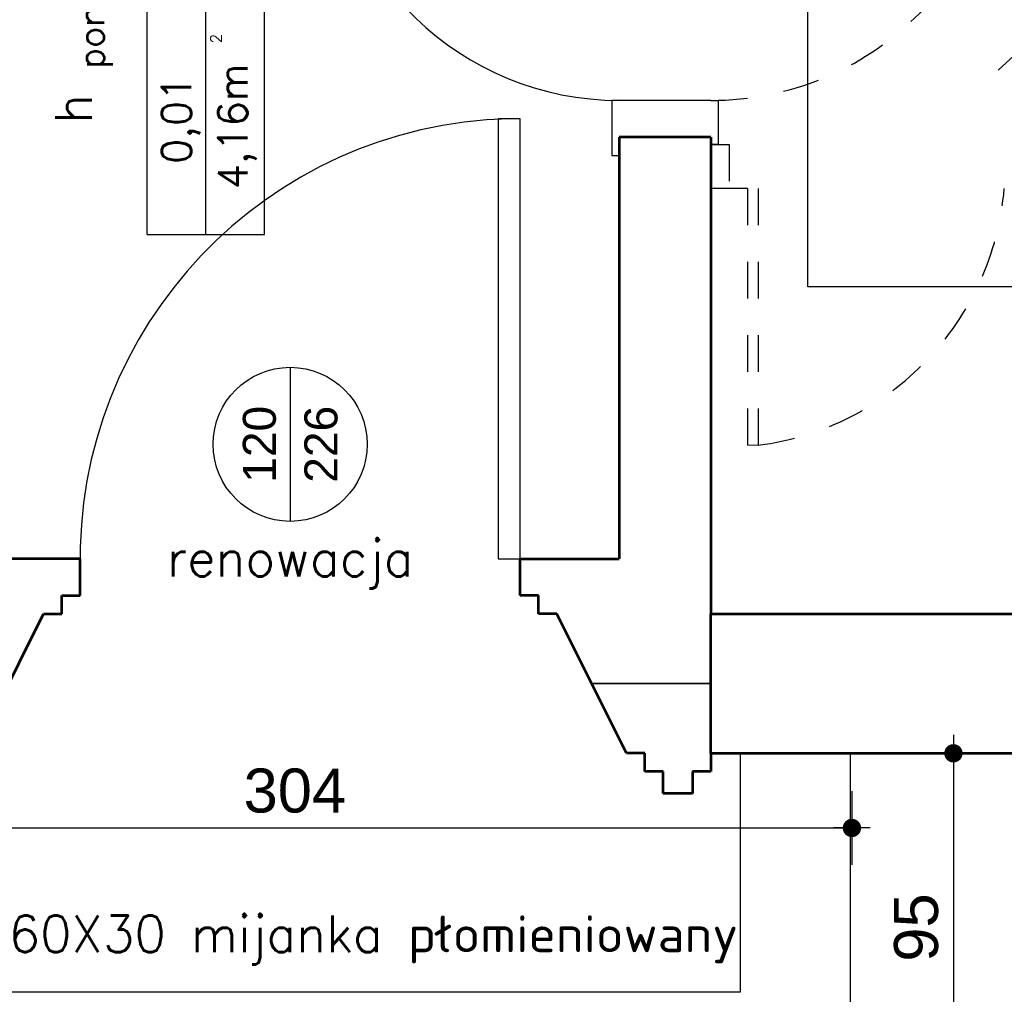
# Model space of a CAD drawing. Header units: millimetres. Extents: x 11979 to 37895, y 18730 to 47884.
# Tile 246 of 256: x 35866 to 36135, y 43621 to 43886. Entities that reach past the tile are written whole.
import ezdxf
from ezdxf.enums import TextEntityAlignment as Align

# ---------------------------------------------------------------- set-up
doc = ezdxf.new("R2010")
doc.units = ezdxf.units.MM
doc.linetypes.add('4002', pattern=[2, 1, -1])
doc.linetypes.add('DASHED', pattern=[19.05, 12.7, -6.35])
for name, color, linetype in [('-LI-WIDOK', 2, 'Continuous'), ('-RAMKA', 2, 'Continuous'), ('-SANIT-UMYWALKI', 7, 'Continuous'), ('-WYMIAR', 8, 'Continuous'), ('_drzwi łuk', 1, 'Continuous'), ('_PROJEKTOWANE', 5, 'Continuous'), ('drzwi łuk', 1, 'Continuous'), ('PROJEKTOWANE', 5, 'Continuous')]:
    doc.layers.add(name, color=color, linetype=linetype)
for name, color, linetype, lineweight in [('-ŚCIANY DZIAŁOWE', 3, 'Continuous', 35), ('-ŚCIANY NOŚNE', 4, 'Continuous', 53), ('CIENKA - KRESKOWANIA', 254, 'Continuous', 0), ('meble', 5, 'Continuous', 9)]:
    doc.layers.add(name, color=color, linetype=linetype, lineweight=lineweight)
doc.layers.add('DO USU', color=7, linetype='Continuous', true_color=0x969696)
doc.styles.add('ARIAL', font='arial.ttf', dxfattribs={"height": 0.5})
doc.styles.add('SIMPLEX', font='simplex')
doc.styles.get("Standard").update_dxf_attribs({"font": 'arial.ttf'})
doc.dimstyles.new('CZA-KROPKA-50', dxfattribs={"dimtxt": 12, "dimasz": 1, "dimexe": 2, "dimexo": 25, "dimgap": 4, "dimtad": 1, "dimdec": 1, "dimrnd": 0.5, "dimzin": 9, "dimdsep": 46, "dimtxsty": 'Standard', "dimblk": 'CZA-KROPKA', "dimblk1": 'CZA-KROPKA', "dimblk2": 'CZA-KROPKA', "dimsah": 1, "dimcen": -20, "dimse1": 1, "dimse2": 1, "dimclrd": 8, "dimclre": 8, "dimclrt": 9, "dimadec": 0, "dimazin": 0, "dimtfac": 1, "dimtdec": 1, "dimtmove": 1, "dimatfit": 3, "dimldrblk": 'CZA-KROPKA', "dimfxl": 1, "dimtolj": 1, "dimtzin": 9, "dimarcsym": 0})

# ---------------------------------------------------------------- blocks, each defined once
blk = doc.blocks.new('CZA-KROPKA')
at = {"layer": '-WYMIAR', "linetype": 'ByBlock'}
for p, q in [((0, 10), (0, -10)), ((5, 0), (-5, 0))]:
    blk.add_line(p, q, dxfattribs=at)
at = {"layer": '-WYMIAR', "linetype": 'ByBlock', "const_width": 2.5}
blk.add_lwpolyline([(-1.25, 0, 1), (1.25, 0, 1)], format="xyb", close=True, dxfattribs=at)
blk = doc.blocks.new('*D2696')
at = {"layer": '-LI-WIDOK', "color": 8, "lineweight": -2}
blk.add_line((36182.63, 43725.43), (36182.63, 44022.43), dxfattribs=at)
at = {"layer": 'Defpoints', "color": 0}
for p in [(36111.93, 44023.43), (36182.63, 44023.43), (36054.93, 43724.43)]:
    blk.add_point(p, dxfattribs=at)
at = {"layer": '-LI-WIDOK', "color": 8, "lineweight": -2}
for p, rotation in [((36182.63, 44023.43), 90), ((36182.63, 43724.43), 270)]:
    blk.add_blockref('CZA-KROPKA', p, dxfattribs=dict(at, rotation=rotation))
at = {"layer": '-LI-WIDOK', "color": 9, "insert": (36172.5, 43873.93), "char_height": 12, "attachment_point": 5, "rotation": 90}
blk.add_mtext('\\A1;299', dxfattribs=at)
blk = doc.blocks.new('*D2741')
at = {"layer": '-LI-WIDOK', "color": 8, "lineweight": -2}
blk.add_line((36466.9, 45107.43), (36466.9, 43687.43), dxfattribs=at)
at = {"layer": 'Defpoints', "color": 0}
for p in [(35203.4, 45108.43), (36312.93, 43686.43), (36466.9, 43686.43)]:
    blk.add_point(p, dxfattribs=at)
at = {"layer": '-LI-WIDOK', "color": 8, "lineweight": -2}
for p, rotation in [((36466.9, 45108.43), 90), ((36466.9, 43686.43), 270)]:
    blk.add_blockref('CZA-KROPKA', p, dxfattribs=dict(at, rotation=rotation))
at = {"layer": '-LI-WIDOK', "color": 9, "insert": (36456.87, 44397.43), "char_height": 12, "attachment_point": 5, "rotation": 90}
blk.add_mtext('\\A1;1422', dxfattribs=at)
blk = doc.blocks.new('*D2762')
at = {"layer": '-LI-WIDOK', "color": 8, "lineweight": -2}
blk.add_line((34613.93, 43532.46), (36311.93, 43532.46), dxfattribs=at)
at = {"layer": 'Defpoints', "color": 0}
for p in [(34612.93, 43960.47), (36312.93, 43636.47), (36312.93, 43532.46)]:
    blk.add_point(p, dxfattribs=at)
at = {"layer": '-LI-WIDOK', "color": 8, "lineweight": -2, "rotation": 180}
blk.add_blockref('CZA-KROPKA', (34612.93, 43532.46), dxfattribs=at)
at = {"layer": '-LI-WIDOK', "color": 8, "lineweight": -2}
blk.add_blockref('CZA-KROPKA', (36312.93, 43532.46), dxfattribs=at)
at = {"layer": '-LI-WIDOK', "color": 9, "insert": (35462.93, 43542.59), "char_height": 12, "attachment_point": 5}
blk.add_mtext('\\A1;1700', dxfattribs=at)
blk = doc.blocks.new('*D2763')
at = {"layer": '-LI-WIDOK', "color": 8, "lineweight": -2}
blk.add_line((34132.93, 43502.2), (36311.93, 43502.2), dxfattribs=at)
at = {"layer": 'Defpoints', "color": 0}
for p in [(34131.93, 43960.47), (36312.93, 43636.47), (36312.93, 43502.2)]:
    blk.add_point(p, dxfattribs=at)
at = {"layer": '-LI-WIDOK', "color": 8, "lineweight": -2, "rotation": 180}
blk.add_blockref('CZA-KROPKA', (34131.93, 43502.2), dxfattribs=at)
at = {"layer": '-LI-WIDOK', "color": 8, "lineweight": -2}
blk.add_blockref('CZA-KROPKA', (36312.93, 43502.2), dxfattribs=at)
at = {"layer": '-LI-WIDOK', "color": 9, "insert": (35222.43, 43512.33), "char_height": 12, "attachment_point": 5}
blk.add_mtext('\\A1;2181', dxfattribs=at)
blk = doc.blocks.new('*D2538')
at = {"layer": '_PROJEKTOWANE', "color": 8, "lineweight": -2}
blk.add_line((35790.54, 43666.07), (36092.37, 43666.07), dxfattribs=at)
at = {"layer": 'Defpoints', "color": 0}
for p in [(36093.37, 43666.07), (35789.54, 43619.98), (36093.37, 43619.95)]:
    blk.add_point(p, dxfattribs=at)
at = {"layer": '_PROJEKTOWANE', "color": 8, "lineweight": -2, "rotation": 180}
blk.add_blockref('CZA-KROPKA', (35789.54, 43666.07), dxfattribs=at)
at = {"layer": '_PROJEKTOWANE', "color": 8, "lineweight": -2}
blk.add_blockref('CZA-KROPKA', (36093.37, 43666.07), dxfattribs=at)
at = {"layer": '_PROJEKTOWANE', "color": 9, "insert": (35941.46, 43676.2), "char_height": 12, "attachment_point": 5}
blk.add_mtext('\\A1;304', dxfattribs=at)
blk = doc.blocks.new('*D2539')
at = {"layer": '_PROJEKTOWANE', "color": 8, "lineweight": -2}
blk.add_line((36121.06, 43685.43), (36121.06, 43592.43), dxfattribs=at)
at = {"layer": 'Defpoints', "color": 0}
for p in [(36092.97, 43686.43), (36092.97, 43591.43), (36121.06, 43591.43)]:
    blk.add_point(p, dxfattribs=at)
at = {"layer": '_PROJEKTOWANE', "color": 8, "lineweight": -2}
for p, rotation in [((36121.06, 43686.43), 90), ((36121.06, 43591.43), 270)]:
    blk.add_blockref('CZA-KROPKA', p, dxfattribs=dict(at, rotation=rotation))
at = {"layer": '_PROJEKTOWANE', "color": 9, "insert": (36110.93, 43638.93), "char_height": 12, "attachment_point": 5, "rotation": 90}
blk.add_mtext('\\A1;95', dxfattribs=at)
blk = doc.blocks.new('*D2665')
at = {"layer": '_PROJEKTOWANE', "color": 8, "lineweight": -2}
blk.add_line((35744.43, 43569.48), (35881.93, 43569.48), dxfattribs=at)
at = {"layer": 'Defpoints', "color": 0}
for p in [(35882.93, 43729.43), (35743.43, 43686.43), (35882.93, 43569.48)]:
    blk.add_point(p, dxfattribs=at)
at = {"layer": '_PROJEKTOWANE', "color": 8, "lineweight": -2, "rotation": 180}
blk.add_blockref('CZA-KROPKA', (35743.43, 43569.48), dxfattribs=at)
at = {"layer": '_PROJEKTOWANE', "color": 8, "lineweight": -2}
blk.add_blockref('CZA-KROPKA', (35882.93, 43569.48), dxfattribs=at)
at = {"layer": '_PROJEKTOWANE', "color": 9, "insert": (35813.18, 43579.61), "char_height": 12, "attachment_point": 5}
blk.add_mtext('\\A1;139.5', dxfattribs=at)
blk = doc.blocks.new('*D2666')
at = {"layer": '_PROJEKTOWANE', "color": 8, "lineweight": -2}
blk.add_line((35883.93, 43569.48), (36001.93, 43569.48), dxfattribs=at)
at = {"layer": 'Defpoints', "color": 0}
for p in [(35882.93, 43729.43), (36002.93, 43729.43), (36002.93, 43569.48)]:
    blk.add_point(p, dxfattribs=at)
at = {"layer": '_PROJEKTOWANE', "color": 8, "lineweight": -2, "rotation": 180}
blk.add_blockref('CZA-KROPKA', (35882.93, 43569.48), dxfattribs=at)
at = {"layer": '_PROJEKTOWANE', "color": 8, "lineweight": -2}
blk.add_blockref('CZA-KROPKA', (36002.93, 43569.48), dxfattribs=at)
at = {"layer": '_PROJEKTOWANE', "color": 9, "insert": (35942.93, 43579.61), "char_height": 12, "attachment_point": 5}
blk.add_mtext('\\A1;120', dxfattribs=at)
blk = doc.blocks.new('*D2667')
at = {"layer": '_PROJEKTOWANE', "color": 8, "lineweight": -2}
blk.add_line((36003.93, 43569.48), (36311.93, 43569.48), dxfattribs=at)
at = {"layer": 'Defpoints', "color": 0}
for p in [(36002.93, 43729.43), (36312.93, 43686.43), (36312.93, 43569.48)]:
    blk.add_point(p, dxfattribs=at)
at = {"layer": '_PROJEKTOWANE', "color": 8, "lineweight": -2, "rotation": 180}
blk.add_blockref('CZA-KROPKA', (36002.93, 43569.48), dxfattribs=at)
at = {"layer": '_PROJEKTOWANE', "color": 8, "lineweight": -2}
blk.add_blockref('CZA-KROPKA', (36312.93, 43569.48), dxfattribs=at)
at = {"layer": '_PROJEKTOWANE', "color": 9, "insert": (36157.93, 43579.61), "char_height": 12, "attachment_point": 5}
blk.add_mtext('\\A1;310', dxfattribs=at)

msp = doc.modelspace()

# ---------------------------------------------------------------- linework, layer by layer
at = {"layer": '-LI-WIDOK'}
for p, q in [((36002.93, 43859.43), (35996.93, 43859.43)), ((35996.93, 43859.43), (35996.93, 43739.43)), ((35996.93, 43859.43), (35996.93, 43739.43)), ((36002.93, 43739.43), (36002.93, 43859.43)), ((36002.93, 43739.43), (36002.93, 43859.43)), ((35996.93, 43739.43), (36002.93, 43739.43)), ((35996.93, 43739.43), (36002.93, 43739.43)), ((36062.97, 43621.43), (36062.97, 43686.43)), ((36092.97, 43591.43), (36092.97, 43686.43)), ((35819.54, 43621.43), (36062.97, 43621.43))]:
    msp.add_line(p, q, dxfattribs=at)
at = {"layer": '-RAMKA'}
for p, q in [((36029.93, 43864.43), (36027.93, 43864.43)), ((36027.93, 43864.43), (36027.93, 43854.43)), ((36054.93, 43864.43), (36029.93, 43864.43)), ((36054.93, 43864.43), (36056.93, 43864.43)), ((36056.93, 43864.43), (36056.93, 43854.43)), ((36027.93, 43854.43), (36027.93, 43849.43)), ((36056.93, 43854.43), (36056.93, 43852.43)), ((36056.93, 43852.43), (36054.93, 43852.43)), ((36027.93, 43849.43), (36029.93, 43849.43))]:
    msp.add_line(p, q, dxfattribs=at)
at = {"layer": '-SANIT-UMYWALKI'}
msp.add_lwpolyline([(36231.33, 43813.56), (36081.33, 43813.56), (36081.33, 43963.56), (36231.33, 43963.56)], close=True, dxfattribs=at)
at = {"layer": '-ŚCIANY DZIAŁOWE'}
msp.add_line((36054.93, 43705.43), (36022.43, 43705.43), dxfattribs=at)
at = {"layer": '-ŚCIANY NOŚNE'}
for p, q in [((36029.93, 43854.43), (36029.93, 43739.43)), ((36054.93, 43854.43), (36029.93, 43854.43)), ((36054.93, 43854.43), (36054.93, 43724.43)), ((35882.93, 43739.43), (35859.93, 43739.43)), ((35882.93, 43729.43), (35882.93, 43739.43)), ((36002.93, 43729.43), (36002.93, 43739.43)), ((36002.93, 43739.43), (36029.93, 43739.43)), ((35877.93, 43724.43), (35877.93, 43729.43)), ((35877.93, 43729.43), (35882.93, 43729.43)), ((36007.93, 43729.43), (36002.93, 43729.43)), ((36007.93, 43724.43), (36007.93, 43729.43)), ((35853.93, 43686.43), (35872.93, 43724.43)), ((35872.93, 43724.43), (35877.93, 43724.43)), ((36012.93, 43724.43), (36007.93, 43724.43)), ((36031.93, 43686.43), (36012.93, 43724.43)), ((36054.93, 43724.43), (36274.93, 43724.43)), ((36054.93, 43686.43), (36054.93, 43724.43)), ((36054.93, 43686.43), (36054.93, 43724.43)), ((36036.93, 43686.43), (36031.93, 43686.43)), ((36036.93, 43681.43), (36036.93, 43686.43)), ((36054.93, 43686.43), (36312.93, 43686.43)), ((36054.93, 43686.43), (36054.93, 43686.43)), ((36054.93, 43686.43), (36054.93, 43681.43)), ((36041.93, 43681.43), (36036.93, 43681.43)), ((36041.93, 43675.43), (36041.93, 43681.43)), ((36054.93, 43681.43), (36049.93, 43681.43)), ((36049.93, 43681.43), (36049.93, 43675.43)), ((36049.93, 43675.43), (36041.93, 43675.43))]:
    msp.add_line(p, q, dxfattribs=at)
at = {"layer": '_drzwi łuk'}
for centre, radius, start, end in [((36029.93, 43944.43), 80, 182.1491, 270), ((36002.93, 43739.43), 120.04, 91.4321, 181.4321)]:
    msp.add_arc(centre, radius, start, end, dxfattribs=at)
at = {"layer": 'CIENKA - KRESKOWANIA', "linetype": 'DASHED', "ltscale": 0.5}
msp.add_line((36064.93, 43770.43), (36067.93, 43770.43), dxfattribs=at)
at = {"layer": 'DO USU', "linetype": '4002', "ltscale": 10}
for p, q in [((36054.93, 43852.43), (36059.93, 43852.43)), ((36059.93, 43852.43), (36059.93, 43840.43)), ((36064.93, 43840.43), (36054.93, 43840.43)), ((36059.93, 43840.43), (36054.93, 43840.43)), ((36064.93, 43840.43), (36064.93, 43770.43)), ((36067.93, 43770.43), (36067.93, 43840.43))]:
    msp.add_line(p, q, dxfattribs=at)
for centre, radius, start, end in [((36054.93, 43944.43), 80, 270, 357.8509), ((36058.09, 43846.91), 77.11, 277.3277, 355.1812)]:
    msp.add_arc(centre, radius, start, end, dxfattribs=at)
at = {"layer": 'drzwi łuk', "ltscale": 0.5}
for p, q in [((35901.16, 43827.88), (35901.16, 44032.45)), ((35917.16, 43827.88), (35917.16, 44032.45)), ((35933.16, 43827.88), (35933.16, 44032.45)), ((35901.16, 43827.88), (35933.16, 43827.88))]:
    msp.add_line(p, q, dxfattribs=at)
at = {"layer": 'meble'}
msp.add_lwpolyline([(36133.28, 43872.63), (36141.89, 43880.62)], dxfattribs=at)
at = {"layer": 'PROJEKTOWANE'}
msp.add_line((35940.18, 43791.67), (35940.18, 43749.67), dxfattribs=at)
msp.add_circle((35940.18, 43770.67), 21, dxfattribs=at)

# ---------------------------------------------------------------- texts
at = {"layer": '-LI-WIDOK', "style": 'SIMPLEX'}
for s, height, p in [('2', 3, (35919.97, 43881.3)), ('4,16m', 8, (35924.52, 43857.35)), ('0,01', 8, (35909.18, 43859.14))]:
    msp.add_text(s, height=height, rotation=90, dxfattribs=at).set_placement(p, align=Align.MIDDLE_CENTER)
at = {"layer": '-LI-WIDOK', "insert": (35876.07, 43858.09), "char_height": 10, "width": 126.3737, "attachment_point": 1, "rotation": 90, "style": 'SIMPLEX'}
msp.add_mtext('\\A1;h {\\H0.7x;\\S^ pom;} - 3,03 m', dxfattribs=at)
at = {"layer": 'PROJEKTOWANE', "style": 'ARIAL'}
for s, p in [('120', (35931.78, 43770.67)), ('226', (35948.57, 43770.67))]:
    msp.add_text(s, height=9, rotation=90, dxfattribs=at).set_placement(p, align=Align.MIDDLE_CENTER)
at = {"layer": 'PROJEKTOWANE', "style": 'SIMPLEX'}
for s, p in [('renowacja', (35940.18, 43739.67)), ('granit 60X30 mijanka płomieniowany', (35940.18, 43637.2))]:
    msp.add_text(s, height=10, dxfattribs=at).set_placement(p, align=Align.MIDDLE_CENTER)

# ---------------------------------------------------------------- dimensions: what is measured, and where the dimension line sits
at = {"layer": '-LI-WIDOK'}
for base, p1, p2, picture, middle in [((36466.9, 43686.43), (35203.4, 45108.43), (36312.93, 43686.43), '*D2741', (36456.87, 44397.43)), ((36182.63, 44023.43), (36054.93, 43724.43), (36111.93, 44023.43), '*D2696', (36172.5, 43873.93))]:
    dim = msp.add_linear_dim(base=base, p1=p1, p2=p2, angle=90, dimstyle='CZA-KROPKA-50', override={"dimfxl": 0, "dimfxlon": 1}, dxfattribs=at)
    dim.commit()
    dim.dimension.update_dxf_attribs({"geometry": picture, "text_midpoint": middle})
for base, p1, picture, middle in [((36312.93, 43502.2), (34131.93, 43960.47), '*D2763', (35222.43, 43512.33)), ((36312.93, 43532.46), (34612.93, 43960.47), '*D2762', (35462.93, 43542.59))]:
    dim = msp.add_linear_dim(base=base, p1=p1, p2=(36312.93, 43636.47), dimstyle='CZA-KROPKA-50', override={"dimfxl": 0, "dimfxlon": 1}, dxfattribs=at)
    dim.commit()
    dim.dimension.update_dxf_attribs({"geometry": picture, "text_midpoint": middle})
at = {"layer": '_PROJEKTOWANE'}
for base, p1, p2, picture, middle in [((35882.93, 43569.48), (35743.43, 43686.43), (35882.93, 43729.43), '*D2665', (35813.18, 43579.61)), ((36002.93, 43569.48), (35882.93, 43729.43), (36002.93, 43729.43), '*D2666', (35942.93, 43579.61)), ((36312.93, 43569.48), (36002.93, 43729.43), (36312.93, 43686.43), '*D2667', (36157.93, 43579.61))]:
    dim = msp.add_linear_dim(base=base, p1=p1, p2=p2, dimstyle='CZA-KROPKA-50', dxfattribs=at)
    dim.commit()
    dim.dimension.update_dxf_attribs({"geometry": picture, "text_midpoint": middle})
dim = msp.add_linear_dim(base=(36121.06, 43591.43), p1=(36092.97, 43686.43), p2=(36092.97, 43591.43), angle=90, dimstyle='CZA-KROPKA-50', override={"dimblk": 'CZA-KROPKA', "dimblk1": 'CZA-KROPKA', "dimblk2": 'CZA-KROPKA'}, dxfattribs=at)
dim.commit()
dim.dimension.update_dxf_attribs({"geometry": '*D2539', "text_midpoint": (36110.93, 43638.93)})
dim = msp.add_linear_dim(base=(36093.37, 43666.07), p1=(35789.54, 43619.98), p2=(36093.37, 43619.95), dimstyle='CZA-KROPKA-50', override={"dimblk": 'CZA-KROPKA', "dimblk1": 'CZA-KROPKA', "dimblk2": 'CZA-KROPKA'}, dxfattribs=at)
dim.commit()
dim.dimension.update_dxf_attribs({"geometry": '*D2538', "text_midpoint": (35941.46, 43676.2)})

doc.saveas('drawing.dxf')
